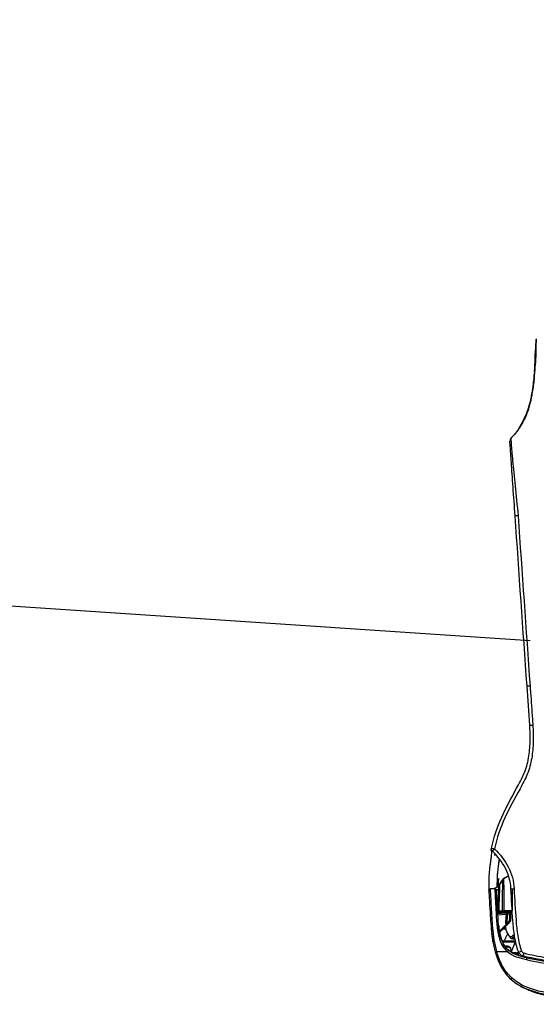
# Model space of a CAD drawing. Header units: millimetres. Extents: x -424979 to 718034, y -72486 to 344972.
# Tile 110 of 256: x 371482 to 371856, y 63253 to 63966. Entities that reach past the tile are written whole.
import ezdxf
from ezdxf.xclip import XClip

# ---------------------------------------------------------------- set-up
doc = ezdxf.new("R2010")
doc.units = ezdxf.units.MM
doc.header["$MEASUREMENT"] = 0
doc.header["$XCLIPFRAME"] = 0
doc.layers.add('0100_001_1_0_Nr_pióra__1', color=7, linetype='Continuous', lineweight=13)
doc.layers.add('IS_KLIM_urządzenia', color=3, linetype='Continuous')
doc.layers.add('Rysunki i obrazki', color=7, linetype='Continuous')
doc.layers.add('K_skropliny', color=7, linetype='SK', lineweight=30, true_color=0x008942)
doc.linetypes.add('SK', pattern='A,13.7,-5.08,["SK",Standard,S=2.54,R=0,X=-2,Y=-1.27],-5.08', length=23.86)
picture_1 = doc.add_image_def('image1.tif', size_in_pixel=(4960, 3508))

# ---------------------------------------------------------------- blocks, each defined once
blk = doc.blocks.new('Rysunek_1_1', base_point=(-285945.28, 74341.74))
at = {"layer": '0100_001_1_0_Nr_pióra__1', "color": 7, "lineweight": 13}
image = blk.add_image(picture_1, insert=(-264947.95, 89188.04), size_in_units=(41994.67, 29692.6), rotation=180, dxfattribs=at)
image.set_boundary_path([(-0.5, -0.5), (4959.5, 3507.5)])
blk = doc.blocks.new('G$CFEA986A8')
at = {"layer": 'IS_KLIM_urządzenia', "linetype": 'Continuous'}
for p, q in [((3.24, 36.01), (3.24, 36.02)), ((3.24, 36.02), (3.24, 36.01)), ((2.71, 28.23), (3.1, 35.54)), ((3.1, 35.54), (3.1, 35.54)), ((2.73, 27.62), (4.82, 27.62)), ((2.74, 28.23), (2.74, 28.23)), ((2.74, 27.41), (5, 27.61)), ((5.25, 27.13), (2.77, 26.91)), ((3.03, 28.23), (3.03, 28.23)), ((4.22, 28.23), (4.22, 28.23)), ((4.55, 28.23), (4.55, 28.23)), ((3.18, 21.95), (5.57, 24.34)), ((5.93, 24.34), (3.22, 21.63)), ((5.57, 24.34), (5.44, 24.33)), ((5.57, 24.34), (5.85, 24.61)), ((5.93, 24.34), (5.57, 24.34)), ((6.02, 24.44), (5.93, 24.34))]:
    blk.add_line(p, q, dxfattribs=at)
at = {"layer": 'IS_KLIM_urządzenia', "linetype": 'Continuous', "extrusion": (0, 0, -1)}
for centre, radius, start, end in [((-1.84, 46.94), 1, 314.7826, 11.7219), ((-0.53, 34.35), 0.5, 357.2068, 90), ((-1.83, 34.35), 0.5, 90, 177.181)]:
    blk.add_arc(centre, radius, start, end, dxfattribs=at)
at = {"layer": 'IS_KLIM_urządzenia', "linetype": 'Continuous', "extrusion": (-1.54693e-05, -6.12303e-17, -1)}
blk.add_arc((-3.24, 28.23, -0.01), 0.498, 270, 359.4983, dxfattribs=at)
at = {"layer": 'IS_KLIM_urządzenia', "linetype": 'Continuous'}
blk.add_arc((2.5, 23.81), 0.5, 5.1428, 5.6972, dxfattribs=at)
for centre, major_axis, ratio, start_param, end_param in [((13.38, 84.28), (0.998, 0.07), 0.023762, 3.141593, 4.646623), ((1.84, 46.94), (0.979, -0.203), 0.056856, 3.141593, 4.651384), ((1.84, 46.94), (0.704, 0.71), 0.020204, 1.651706, 3.141593), ((7.71, 34.94), (-0.999, -0.049), 0.051256, 0, 1.514472), ((7.71, 34.9), (-0.999, -0.047), 0.051373, 0, 1.514578), ((3.38, 28.23), (0, -0.498), 0.705765, 4.721116, 6.283185), ((3.96, 27.4), (0.499, -0.033), 0.703948, 0.778487, 1.449237), ((2.49, 23.87), (-0.498, -0.042), 0.40242, 3.141593, 4.712356), ((2.5, 23.81), (-0.498, -0.05), 0.399009, 3.140125, 4.706849), ((2.5, 23.81), (-0.498, -0.045), 0.399039, 3.141593, 4.710711), ((5.85, 24.61), (-0.177, 0.177), 0.009872, 3.141593, 4.709921), ((6.36, 25.91), (0.25, 0.009), 0.004928, 6.283059, 7.845078), ((1.28, 22.79), (0.498, 0.048), 0.655613, 3.140676, 4.596546), ((7.76, 20.85), (-0.367, 0.34), 0.8822, 0.840111, 2.138766), ((8.04, 20.89), (0.282, 0.413), 0.898755, 2.160862, 3.167773), ((6.84, 20.48), (0.38, 0.325), 0.906204, 2.398026, 3.130887), ((7.44, 20.5), (-0.376, 0.33), 0.885836, 0.804441, 2.115185), ((2.45, 15.93), (0.482, 0.133), 0.040619, 3.141593, 4.662666), ((5.63, 15.93), (-0.326, -0.379), 0.006066, 1.506881, 3.141593), ((5.72, 17.3), (0, 0.2), 0.576627, 4.721116, 6.283185), ((6.49, 16.72), (0.192, 0.056), 0.184381, 5.301873, 6.283185), ((8.07, 15.3), (0, 0.2), 0.433029, 4.721116, 6.283185), ((8.86, 15.62), (0.19, -0.061), 0.210046, 2.527177, 3.153928), ((8.96, 15.32), (-0.191, 0.059), 0.212832, 4.135574, 5.657225), ((8.8, 14.85), (0.18, 0.087), 0.196125, 5.117147, 6.283185), ((9.97, 16.14), (-0.925, -0.381), 0.043497, 0, 1.508611), ((10.63, 15.55), (-0.263, -0.965), 0.021464, 4.784953, 6.283185), ((11.38, 13.51), (-0.117, -0.486), 0.019962, 3.141593, 4.771045), ((7.1, 7.87), (0.331, 0.375), 0.006851, 3.141593, 4.648558)]:
    blk.add_ellipse(centre, major_axis=major_axis, ratio=ratio, start_param=start_param, end_param=end_param, dxfattribs=at)
at = {"layer": 'IS_KLIM_urządzenia', "linetype": 'Continuous', "extrusion": (0, 0, -1)}
blk.add_ellipse((3.24, 28.23), major_axis=(0.352, -0.352), ratio=0.999998, start_param=0.785397, end_param=2.347467, dxfattribs=at)
at = {"layer": 'IS_KLIM_urządzenia', "linetype": 'Continuous'}
for points, knots in [([(14.21, 200.54), (14.17, 199.53), (14.12, 197.84), (14.05, 195.45), (13.98, 193.38), (13.88, 191.32), (13.68, 188.56), (13.37, 185.89), (13.01, 183.93), (12.88, 183.33)], [0, 0, 0, 0, 0.174844, 0.294563, 0.414282, 0.534001, 0.653719, 0.893157, 1, 1, 1, 1]), ([(14.29, 200.81), (14.28, 199.72), (14.24, 198.12), (14.2, 196.18), (14.17, 195.22), (14.15, 194.58), (14.11, 194.03), (14.06, 193.38), (13.96, 192.48), (13.91, 191.88), (13.89, 191.63)], [0, 0, 0, 0, 0.261726, 0.374815, 0.426057, 0.47543, 0.525874, 0.58018, 0.704159, 1, 1, 1, 1]), ([(14.21, 200.54), (14.21, 200.54), (14.21, 200.54), (14.21, 200.54), (14.24, 200.54), (14.28, 200.54), (14.28, 200.54), (14.28, 200.54)], [0, 0, 0, 0, 0.184418, 0.184418, 0.99996, 0.99996, 1, 1, 1, 1]), ([(13.84, 190.86), (13.85, 191.05), (13.99, 193.24), (14.05, 195.43), (14.11, 197.43)], [0, 0, 0, 0, 0.087292, 1, 1, 1, 1]), ([(13.2, 185.01), (13.26, 185.37), (13.53, 187.14), (13.7, 188.92), (13.8, 190.33)], [0, 0, 0, 0, 0.205915, 1, 1, 1, 1]), ([(9.04, 173.7), (9.64, 174.6), (10.17, 175.55), (11.68, 178.7), (12.38, 180.96), (12.99, 183.86), (13.1, 184.44), (13.2, 185.01)], [0, 0, 0, 0, 0.27031, 0.27031, 0.856348, 0.856348, 1, 1, 1, 1]), ([(12.9, 183.43), (12.87, 183.23), (12.78, 182.78), (12.61, 181.92), (12.45, 181.22), (12.25, 180.45), (11.92, 179.33), (11.37, 177.81), (10.52, 175.99), (9.02, 173.44), (7.61, 171.66), (6.52, 170.55)], [0, 0, 0, 0, 0.131561, 0.187092, 0.238012, 0.287017, 0.336427, 0.442316, 0.562752, 0.698039, 1, 1, 1, 1]), ([(7.97, 147.33), (7.76, 150.33), (7.55, 153.27), (7.16, 158.8), (6.99, 161.31), (6.7, 165.47), (6.58, 167.12), (6.43, 169.36), (6.39, 169.93), (6.39, 169.93)], [0, 0, 0, 0, 0.25, 0.25, 0.5, 0.5, 0.75, 0.75, 1, 1, 1, 1]), ([(6.65, 170.69), (6.65, 170.69), (6.7, 170.09), (6.87, 167.77), (7, 166.06), (7.4, 161.8), (7.67, 159.23), (8.26, 153.53), (8.57, 150.5), (8.86, 147.39)], [0, 0, 0, 0, 0.25, 0.25, 0.5, 0.5, 0.75, 0.75, 1, 1, 1, 1]), ([(8.86, 147.39), (8.75, 147.38), (8.64, 147.38), (8.43, 147.36), (8.34, 147.36), (8.18, 147.34), (8.12, 147.34), (8.03, 147.33), (8, 147.33), (7.97, 147.33), (7.97, 147.33), (7.97, 147.33)], [0, 0, 0, 0, 0.230435, 0.230435, 0.460869, 0.460869, 0.691304, 0.691304, 0.881057, 0.881057, 1, 1, 1, 1]), ([(8.86, 147.39), (8.86, 147.39), (8.86, 147.39), (8.86, 147.39), (8.86, 147.39), (8.86, 147.39)], [0, 0, 0, 0, 0.629495, 0.629495, 1, 1, 1, 1]), ([(12.48, 96.01), (12.48, 96.01), (12.48, 96.01), (12.53, 95.35), (12.58, 94.68), (12.81, 91.36), (13, 88.7), (13.23, 85.45), (13.27, 84.85), (13.31, 84.26)], [0, 0, 0, 0, 0.000005, 0.000005, 0.169628, 0.169628, 0.84812, 0.84812, 1, 1, 1, 1]), ([(0.86, 47.14), (2.21, 53.63), (5.22, 59.45), (9.22, 66.61), (10.01, 68.05), (11.28, 71.07), (11.73, 72.68), (12.3, 75.96), (12.44, 77.6), (12.52, 80.9), (12.49, 82.59), (12.38, 84.21)], [0, 0, 0, 0, 0.5, 0.5, 0.625, 0.625, 0.75, 0.75, 0.875, 0.875, 1, 1, 1, 1]), ([(13.31, 84.26), (13.43, 82.58), (13.45, 80.92), (13.38, 77.59), (13.25, 75.94), (12.69, 72.64), (12.26, 71.01), (11.03, 67.94), (10.25, 66.49), (7.83, 62.15), (6.23, 59.26), (3.53, 53.27), (2.44, 50.17), (1.77, 46.9)], [0, 0, 0, 0, 0.125, 0.125, 0.25, 0.25, 0.375, 0.375, 0.5, 0.5, 0.75, 0.75, 1, 1, 1, 1]), ([(0.79, 46.38), (0.81, 46.35), (0.83, 46.15), (0.82, 45.56), (0.75, 44.68), (0.59, 43.52), (0.41, 42.19), (0.23, 40.79), (0.06, 38.91), (-0.02, 36.7), (0.03, 34.49), (0.09, 33.16), (0.12, 32.58)], [0, 0, 0, 0, 0.12885, 0.245282, 0.335122, 0.40726, 0.471799, 0.536509, 0.604482, 0.745543, 0.884733, 1, 1, 1, 1]), ([(6.71, 34.89), (6.66, 35.97), (6.51, 37.05), (5.93, 39.13), (5.52, 40.14), (4.02, 42.98), (2.67, 44.7), (1.13, 46.23)], [0, 0, 0, 0, 0.25, 0.25, 0.5, 0.5, 1, 1, 1, 1]), ([(1.77, 46.9), (3.4, 45.28), (4.82, 43.46), (6.4, 40.45), (6.84, 39.38), (7.45, 37.17), (7.6, 36.03), (7.65, 34.88)], [0, 0, 0, 0, 0.5, 0.5, 0.75, 0.75, 1, 1, 1, 1]), ([(3.15, 43.79), (3.12, 43.57), (3.04, 42.96), (2.88, 41.81), (2.7, 40.4), (2.54, 38.56), (2.49, 36.85), (2.5, 35.65), (2.51, 35.23)], [0, 0, 0, 0, 0.089993, 0.237107, 0.37975, 0.527052, 0.833503, 1, 1, 1, 1]), ([(3.13, 43.63), (3.06, 43.24), (2.83, 41.75), (2.67, 40.26), (2.59, 39.15)], [0, 0, 0, 0, 0.261547, 1, 1, 1, 1]), ([(3.01, 37.92), (3, 37.79), (2.99, 37.66), (2.97, 37.49), (2.97, 37.46), (2.96, 37.42)], [0, 0, 0, 0, 0.794972, 0.794972, 1, 1, 1, 1]), ([(3.24, 36.01), (3.24, 35.99), (3.25, 35.75), (3.24, 34.97), (3.24, 34.63), (3.22, 33.9), (3.2, 33.49), (3.13, 31.47), (3.07, 29.85), (3.01, 28.23)], [0, 0, 0, 0, 0.25, 0.25, 0.375, 0.375, 0.5, 0.5, 1, 1, 1, 1]), ([(3.25, 36.01), (3.24, 36), (3.2, 35.94), (3.15, 35.84), (3.12, 35.72), (3.11, 35.65), (3.1, 35.62), (3.1, 35.62), (3.1, 35.62), (3.1, 35.62), (3.1, 35.61), (3.18, 36.23), (3.09, 35.5), (3.1, 35.58), (3.1, 35.58)], [0, 0, 0, 0, 0.004098, 0.020773, 0.033488, 0.040418, 0.042471, 0.042689, 0.042703, 0.042705, 0.042705, 0.045311, 0.81751, 1, 1, 1, 1]), ([(3.24, 36.01), (3.49, 36.42), (3.74, 36.82), (4.08, 37.39), (4.18, 37.55), (4.28, 37.72)], [0, 0, 0, 0, 0.711043, 0.711043, 1, 1, 1, 1]), ([(3.24, 36.01), (3.5, 36.43), (3.75, 36.85), (4.1, 37.41), (4.19, 37.57), (4.28, 37.72)], [0, 0, 0, 0, 0.731926, 0.731926, 1, 1, 1, 1]), ([(4.29, 37.71), (3.97, 37.19), (3.65, 36.67), (3.3, 36.1), (3.27, 36.06), (3.24, 36.01)], [0, 0, 0, 0, 0.917621, 0.917621, 1, 1, 1, 1]), ([(3.24, 36.01), (3.24, 36.01), (3.24, 36.01), (3.24, 36.01), (3.24, 36.01), (3.24, 36.01)], [0, 0, 0, 0, 0.266653, 0.266653, 1, 1, 1, 1]), ([(3.24, 36.01), (3.24, 36.01), (3.24, 36.01), (3.24, 36.01), (3.24, 36.01), (3.24, 36.01), (3.24, 36.01), (3.24, 36.01)], [0, 0, 0, 0, 0.156997, 0.156997, 0.784985, 0.784985, 1, 1, 1, 1]), ([(4.2, 28.23), (4.2, 29.24), (4.2, 30.24), (4.21, 32.24), (4.2, 33.27), (4.22, 35.2), (4.25, 36.11), (4.29, 37.36), (4.3, 37.7), (4.29, 37.71)], [0, 0, 0, 0, 0.25, 0.25, 0.5, 0.5, 0.75, 0.75, 1, 1, 1, 1]), ([(4.28, 37.72), (4.28, 37.72), (4.28, 37.72), (4.28, 37.72), (4.28, 37.72), (4.28, 37.72)], [0, 0, 0, 0, 0.500001, 0.500001, 1, 1, 1, 1]), ([(4.45, 37.88), (4.45, 37.88), (4.43, 37.87), (4.42, 37.86), (4.4, 37.84), (4.37, 37.82), (4.35, 37.8), (4.32, 37.76), (4.29, 37.72), (4.29, 37.72)], [0, 0, 0, 0, 0.029241, 0.088276, 0.151647, 0.25725, 0.525964, 0.992323, 1, 1, 1, 1]), ([(4.44, 37.88), (4.44, 37.88), (4.44, 37.88), (4.44, 37.88), (4.44, 37.88), (4.44, 37.88)], [0, 0, 0, 0, 0.593674, 0.593674, 1, 1, 1, 1]), ([(4.44, 37.87), (4.45, 37.85), (4.46, 37.53), (4.52, 36.29), (4.55, 35.36), (4.57, 33.39), (4.56, 32.34), (4.56, 30.29), (4.55, 29.26), (4.55, 28.23)], [0, 0, 0, 0, 0.25, 0.25, 0.5, 0.5, 0.75, 0.75, 1, 1, 1, 1]), ([(0.03, 34.32), (0.03, 34.32), (0.05, 33.82), (0.16, 31.93), (0.24, 30.52), (0.46, 27.06), (0.57, 24.97), (1, 20.5), (1.33, 18.12), (1.97, 15.8)], [0, 0, 0, 0, 0.25, 0.25, 0.5, 0.5, 0.75, 0.75, 1, 1, 1, 1]), ([(2.43, 15.91), (1.79, 18.29), (1.47, 20.73), (1.05, 25.3), (0.94, 27.43), (0.73, 30.97), (0.65, 32.4), (0.55, 34.34), (0.52, 34.85), (0.53, 34.85)], [0, 0, 0, 0, 0.25, 0.25, 0.5, 0.5, 0.75, 0.75, 1, 1, 1, 1]), ([(3.08, 35.41), (2.6, 35.32), (2.12, 35.16), (1.64, 34.89), (1.62, 34.88), (1.59, 34.86)], [0, 0, 0, 0, 0.948448, 0.948448, 1, 1, 1, 1]), ([(1.83, 34.85), (1.83, 34.85), (1.87, 33.81), (2.08, 30.02), (2.21, 27.26), (2.47, 24.07)], [0, 0, 0, 0, 0.5, 0.5, 1, 1, 1, 1]), ([(2.99, 23.91), (2.73, 26.99), (2.59, 29.69), (2.38, 33.37), (2.33, 34.37), (2.33, 34.37)], [0, 0, 0, 0, 0.500106, 0.500106, 1, 1, 1, 1]), ([(2.71, 28.23), (2.79, 29.71), (2.87, 31.19), (2.97, 33.03), (2.98, 33.41), (3.02, 34.12), (3.04, 34.46), (3.08, 35.26), (3.1, 35.51), (3.1, 35.54)], [0, 0, 0, 0, 0.5, 0.5, 0.625, 0.625, 0.75, 0.75, 1, 1, 1, 1]), ([(3.1, 35.54), (3.1, 35.58), (3.1, 35.55), (3.1, 35.54), (3.1, 35.54), (3.1, 35.54)], [0, 0, 0, 0, 0.5, 0.5, 1, 1, 1, 1]), ([(3.1, 35.54), (3.1, 35.54), (3.1, 35.54), (3.1, 35.54), (3.1, 35.54), (3.1, 35.54)], [0, 0, 0, 0, 0.501823, 0.501823, 1, 1, 1, 1]), ([(3.1, 35.54), (3.1, 35.54), (3.1, 35.54), (3.1, 35.54), (3.1, 35.54), (3.1, 35.54)], [0, 0, 0, 0, 0.497529, 0.497529, 1, 1, 1, 1]), ([(6.71, 34.85), (6.71, 34.85), (6.71, 34.85), (6.71, 34.86), (6.71, 34.88), (6.71, 34.89)], [0, 0, 0, 0, 0.001471, 0.001471, 1, 1, 1, 1]), ([(9.05, 15.75), (8.42, 17.27), (8.08, 18.84), (7.57, 22), (7.42, 23.6), (7.06, 28.42), (6.86, 31.65), (6.71, 34.85)], [0, 0, 0, 0, 0.25, 0.25, 0.5, 0.5, 1, 1, 1, 1]), ([(7.11, 34.81), (7.11, 34.78), (7.11, 34.74), (7.11, 33.65), (7.11, 32.55), (7.11, 30.39), (7.11, 29.31), (7.11, 28.23)], [0, 0, 0, 0, 0.017199, 0.017199, 0.508599, 0.508599, 1, 1, 1, 1]), ([(7.65, 34.88), (7.65, 34.88), (7.65, 34.88), (7.65, 34.87), (7.66, 34.86), (7.66, 34.84)], [0, 0, 0, 0, 0.001414, 0.001414, 1, 1, 1, 1]), ([(7.66, 34.84), (7.81, 31.68), (8, 28.52), (8.36, 23.79), (8.5, 22.21), (8.99, 19.1), (9.32, 17.56), (9.93, 16.07)], [0, 0, 0, 0, 0.5, 0.5, 0.75, 0.75, 1, 1, 1, 1]), ([(0.12, 32.67), (0.12, 32.66), (0.12, 32.66), (0.12, 32.65), (0.12, 32.65), (0.12, 32.64), (0.12, 32.64), (0.12, 32.64)], [0, 0, 0, 0, 0.491862, 0.491862, 0.745898, 0.745898, 1, 1, 1, 1]), ([(2.71, 28.23), (2.71, 28.23), (2.73, 28.23), (2.81, 28.23), (2.86, 28.23), (2.96, 28.23), (2.98, 28.23), (3.01, 28.23)], [0, 0, 0, 0, 0.429968, 0.429968, 0.860069, 0.860069, 1, 1, 1, 1]), ([(2.74, 28.23), (2.74, 28.23), (2.75, 28.23), (2.8, 28.23), (2.84, 28.23), (2.94, 28.23), (2.98, 28.23), (3.03, 28.23)], [0, 0, 0, 0, 0.311909, 0.311909, 0.74389, 0.74389, 1, 1, 1, 1]), ([(3.38, 27.74), (3.34, 27.74), (3.31, 27.74), (3.27, 27.74), (3.25, 27.74), (3.24, 27.74), (3.24, 27.74), (3.24, 27.74)], [0, 0, 0, 0, 0.429844, 0.429844, 0.859217, 0.859217, 1, 1, 1, 1]), ([(4.56, 27.74), (4.44, 27.74), (4.31, 27.74), (4.06, 27.74), (3.93, 27.74), (3.66, 27.74), (3.52, 27.74), (3.38, 27.74)], [0, 0, 0, 0, 0.316882, 0.316882, 0.640659, 0.640659, 1, 1, 1, 1]), ([(4.2, 28.23), (4.24, 28.23), (4.29, 28.23), (4.39, 28.23), (4.44, 28.23), (4.52, 28.23), (4.53, 28.23), (4.55, 28.23)], [0, 0, 0, 0, 0.437327, 0.437327, 0.874715, 0.874715, 1, 1, 1, 1]), ([(4.56, 27.74), (4.51, 27.74), (4.42, 27.76), (4.31, 27.88), (4.24, 28.04), (4.23, 28.17), (4.22, 28.23)], [0, 0, 0, 0, 0.28901, 0.499661, 0.756628, 1, 1, 1, 1]), ([(4.22, 28.23), (4.27, 28.23), (4.37, 28.23), (4.49, 28.23), (4.55, 28.23)], [0, 0, 0, 0, 0.500276, 1, 1, 1, 1]), ([(4.56, 27.74), (4.56, 27.74), (4.56, 27.74), (4.56, 27.75), (4.56, 27.76), (4.56, 27.78), (4.56, 27.8), (4.55, 27.84), (4.55, 27.86), (4.55, 27.9), (4.55, 27.93), (4.55, 27.98), (4.55, 28.01), (4.55, 28.1), (4.55, 28.16), (4.55, 28.23)], [0, 0, 0, 0, 0.125, 0.125, 0.25, 0.25, 0.375, 0.375, 0.5, 0.5, 0.625, 0.625, 0.75, 0.75, 1, 1, 1, 1]), ([(4.55, 28.23), (4.95, 28.23), (5.36, 28.23), (5.99, 28.23), (6.21, 28.23), (6.62, 28.23), (6.8, 28.23), (7.03, 28.23), (7.07, 28.23), (7.11, 28.23)], [0, 0, 0, 0, 0.474817, 0.474817, 0.737386, 0.737386, 0.953021, 0.953021, 1, 1, 1, 1]), ([(7.11, 28.23), (6.67, 28.23), (6.22, 28.23), (5.37, 28.23), (4.96, 28.23), (4.55, 28.23)], [0, 0, 0, 0, 0.51841, 0.51841, 1, 1, 1, 1]), ([(7.11, 27.74), (7.03, 27.74), (6.94, 27.74), (6.49, 27.74), (6.13, 27.74), (5.36, 27.74), (4.96, 27.74), (4.56, 27.74)], [0, 0, 0, 0, 0.097737, 0.097737, 0.528149, 0.528149, 1, 1, 1, 1]), ([(5, 27.61), (5.04, 27.61), (5.07, 27.6), (5.13, 27.56), (5.16, 27.53), (5.21, 27.45), (5.22, 27.41), (5.24, 27.31), (5.25, 27.26), (5.25, 27.18), (5.25, 27.15), (5.25, 27.13)], [0, 0, 0, 0, 0.247479, 0.247479, 0.496795, 0.496795, 0.717384, 0.717384, 0.907765, 0.907765, 1, 1, 1, 1]), ([(5.22, 24.33), (5.23, 24.5), (5.24, 24.66), (5.29, 25.49), (5.34, 26.16), (5.4, 27.13), (5.42, 27.43), (5.44, 27.74)], [0, 0, 0, 0, 0.146562, 0.146562, 0.73281, 0.73281, 1, 1, 1, 1]), ([(5.66, 27.74), (5.61, 26.91), (5.55, 26.08), (5.48, 24.95), (5.46, 24.64), (5.44, 24.33)], [0, 0, 0, 0, 0.72849, 0.72849, 1, 1, 1, 1]), ([(6.36, 25.91), (6.35, 26.08), (6.35, 26.24), (6.33, 26.85), (6.31, 27.29), (6.3, 27.74)], [0, 0, 0, 0, 0.274035, 0.274035, 1, 1, 1, 1]), ([(6.54, 27.74), (6.55, 27.64), (6.55, 27.54), (6.57, 26.93), (6.59, 26.42), (6.61, 25.92)], [0, 0, 0, 0, 0.164291, 0.164291, 1, 1, 1, 1]), ([(2.48, 24.01), (2.6, 22.61), (2.81, 21.15), (3.72, 18.3), (4.46, 16.92), (5.61, 15.91)], [0, 0, 0, 0, 0.5, 0.5, 1, 1, 1, 1]), ([(2.99, 23.85), (3, 23.81), (3, 23.77), (3.01, 23.64), (3.02, 23.54), (3.05, 23.29), (3.07, 23.13), (3.12, 22.73), (3.15, 22.48), (3.24, 21.89), (3.31, 21.55), (3.54, 20.47), (3.75, 19.74), (4.26, 18.52), (4.52, 18.02), (4.84, 17.55)], [0, 0, 0, 0, 0.01825, 0.01825, 0.060304, 0.060304, 0.132525, 0.132525, 0.246095, 0.246095, 0.402611, 0.402611, 0.74532, 0.74532, 1, 1, 1, 1]), ([(5.96, 16.31), (4.87, 17.25), (4.17, 18.54), (3.31, 21.19), (3.11, 22.55), (2.99, 23.85)], [0, 0, 0, 0, 0.5, 0.5, 1, 1, 1, 1]), ([(5.22, 24.33), (5.2, 24.33), (5.19, 24.33), (5.14, 24.33), (5.1, 24.33), (5.07, 24.33)], [0, 0, 0, 0, 0.325415, 0.325415, 1, 1, 1, 1]), ([(5.44, 24.33), (5.41, 24.33), (5.38, 24.33), (5.33, 24.33), (5.3, 24.33), (5.26, 24.33), (5.24, 24.33), (5.22, 24.33), (5.22, 24.33), (5.22, 24.33)], [0, 0, 0, 0, 0.315815, 0.315815, 0.631664, 0.631664, 0.946964, 0.946964, 1, 1, 1, 1]), ([(5.85, 24.61), (5.99, 24.75), (6.1, 24.92), (6.27, 25.27), (6.33, 25.46), (6.36, 25.74), (6.36, 25.83), (6.36, 25.91)], [0, 0, 0, 0, 0.410681, 0.410681, 0.822529, 0.822529, 1, 1, 1, 1]), ([(6.61, 25.92), (6.61, 25.82), (6.61, 25.72), (6.57, 25.4), (6.51, 25.18), (6.33, 24.81), (6.22, 24.65), (6.07, 24.48), (6.05, 24.46), (6.02, 24.44)], [0, 0, 0, 0, 0.177731, 0.177731, 0.59018, 0.59018, 0.940555, 0.940555, 1, 1, 1, 1]), ([(0.78, 22.75), (0.79, 22.7), (0.79, 22.67), (0.8, 22.61), (0.8, 22.59), (0.8, 22.57), (0.8, 22.57), (0.8, 22.59), (0.8, 22.6), (0.8, 22.61)], [0, 0, 0, 0, 0.272721, 0.272721, 0.545029, 0.545029, 0.816327, 0.816327, 1, 1, 1, 1]), ([(0.8, 22.62), (0.8, 22.61), (0.8, 22.58), (0.8, 22.58), (0.8, 22.57), (0.8, 22.56), (0.8, 22.55), (0.81, 22.53), (0.82, 22.47), (0.86, 22.37), (0.95, 22.25), (1.09, 22.16), (1.21, 22.12), (1.28, 22.13), (1.28, 22.13)], [0, 0, 0, 0, 0.067693, 0.176783, 0.191923, 0.20101, 0.210642, 0.23464, 0.289457, 0.395964, 0.591763, 0.776207, 0.974695, 1, 1, 1, 1]), ([(5.76, 21.33), (5.6, 21.04), (5.45, 20.74), (5.04, 19.97), (4.79, 19.48), (4.54, 19)], [0, 0, 0, 0, 0.379029, 0.379029, 1, 1, 1, 1]), ([(5.3, 22.33), (5.24, 22.47), (5.2, 22.67), (5.14, 23.06), (5.12, 23.23), (5.11, 23.41)], [0, 0, 0, 0, 0.624288, 0.624288, 1, 1, 1, 1]), ([(7.29, 20.84), (7.3, 20.84), (7.3, 20.85), (7.35, 20.89), (7.4, 20.91), (7.49, 20.91), (7.53, 20.9), (7.57, 20.87)], [0, 0, 0, 0, 0.062565, 0.062565, 0.548357, 0.548357, 1, 1, 1, 1]), ([(7.95, 19), (7.84, 19), (7.73, 19), (7.18, 19), (6.75, 19), (6.13, 19), (5.95, 19), (5.2, 19), (4.63, 19), (4.07, 19)], [0, 0, 0, 0, 0.084494, 0.084494, 0.422472, 0.422472, 0.560579, 0.560579, 1, 1, 1, 1]), ([(4.15, 18.8), (4.53, 18.8), (4.9, 18.8), (5.72, 18.8), (6.16, 18.8), (6.86, 18.8), (7.12, 18.8), (7.57, 18.8), (7.77, 18.8), (7.97, 18.8)], [0, 0, 0, 0, 0.296997, 0.296997, 0.640532, 0.640532, 0.845161, 0.845161, 1, 1, 1, 1]), ([(6.97, 20.49), (6.88, 20.38), (6.78, 20.33), (6.57, 20.3), (6.46, 20.36), (6.36, 20.47)], [0, 0, 0, 0, 0.456839, 0.456839, 1, 1, 1, 1]), ([(7.97, 18.8), (7.8, 18.37), (7.62, 17.93), (7.27, 17.03), (7.09, 16.55), (6.91, 16.08)], [0, 0, 0, 0, 0.478968, 0.478968, 1, 1, 1, 1]), ([(7.06, 19.82), (7.08, 19.82), (7.09, 19.82), (7.2, 19.84), (7.3, 19.92), (7.39, 20.05)], [0, 0, 0, 0, 0.174867, 0.174867, 1, 1, 1, 1]), ([(7.91, 20), (7.87, 20.01), (7.82, 20.01), (7.65, 20.02), (7.52, 20.03), (7.39, 20.05)], [0, 0, 0, 0, 0.263267, 0.263267, 1, 1, 1, 1]), ([(1.97, 15.8), (2.4, 14.23), (2.97, 12.73), (4.54, 9.9), (5.54, 8.58), (6.77, 7.49)], [0, 0, 0, 0, 0.5, 0.5, 1, 1, 1, 1]), ([(7.08, 7.84), (5.89, 8.89), (4.93, 10.17), (3.41, 12.92), (2.85, 14.38), (2.43, 15.91)], [0, 0, 0, 0, 0.5, 0.5, 1, 1, 1, 1]), ([(2.43, 15.91), (3.38, 15.91), (4.33, 15.91), (5.39, 15.91), (5.5, 15.91), (5.61, 15.91)], [0, 0, 0, 0, 0.894615, 0.894615, 1, 1, 1, 1]), ([(5.72, 17.5), (5.61, 17.5), (5.5, 17.5), (5.23, 17.5), (5.05, 17.5), (4.88, 17.5)], [0, 0, 0, 0, 0.390013, 0.390013, 1, 1, 1, 1]), ([(5.03, 17.3), (5.22, 17.3), (5.41, 17.3), (5.68, 17.3), (5.76, 17.3), (5.84, 17.3)], [0, 0, 0, 0, 0.696556, 0.696556, 1, 1, 1, 1]), ([(6.68, 16.78), (6.65, 16.88), (6.61, 16.98), (6.49, 17.14), (6.42, 17.22), (6.27, 17.35), (6.17, 17.4), (5.96, 17.48), (5.84, 17.5), (5.72, 17.5)], [0, 0, 0, 0, 0.230955, 0.230955, 0.455697, 0.455697, 0.706422, 0.706422, 1, 1, 1, 1]), ([(5.84, 17.3), (5.93, 17.3), (6.03, 17.28), (6.2, 17.22), (6.27, 17.18), (6.4, 17.08), (6.45, 17.02), (6.54, 16.88), (6.58, 16.81), (6.61, 16.72)], [0, 0, 0, 0, 0.299295, 0.299295, 0.552236, 0.552236, 0.775182, 0.775182, 1, 1, 1, 1]), ([(8.07, 15.5), (7.95, 15.5), (7.83, 15.5), (7.52, 15.5), (7.32, 15.5), (7.13, 15.5)], [0, 0, 0, 0, 0.379834, 0.379834, 1, 1, 1, 1]), ([(8.98, 14.93), (8.93, 15.03), (8.86, 15.13), (8.71, 15.28), (8.62, 15.34), (8.42, 15.44), (8.31, 15.48), (8.16, 15.5), (8.12, 15.5), (8.07, 15.5)], [0, 0, 0, 0, 0.291856, 0.291856, 0.579131, 0.579131, 0.886367, 0.886367, 1, 1, 1, 1]), ([(8.16, 15.3), (8.19, 15.3), (8.23, 15.3), (8.35, 15.28), (8.44, 15.26), (8.6, 15.18), (8.67, 15.13), (8.79, 15), (8.84, 14.93), (8.88, 14.85)], [0, 0, 0, 0, 0.114875, 0.114875, 0.424433, 0.424433, 0.71152, 0.71152, 1, 1, 1, 1]), ([(8.98, 14.93), (9.03, 14.82), (9.09, 14.7), (9.17, 14.55), (9.19, 14.51), (9.21, 14.48)], [0, 0, 0, 0, 0.758703, 0.758703, 1, 1, 1, 1]), ([(10.37, 14.59), (10.22, 14.63), (10.07, 14.69), (9.73, 14.88), (9.55, 15.02), (9.25, 15.35), (9.13, 15.55), (9.05, 15.75)], [0, 0, 0, 0, 0.262451, 0.262451, 0.631307, 0.631307, 1, 1, 1, 1]), ([(9.93, 16.07), (9.97, 15.97), (10.03, 15.87), (10.18, 15.7), (10.27, 15.63), (10.44, 15.54), (10.52, 15.51), (10.59, 15.49)], [0, 0, 0, 0, 0.368676, 0.368676, 0.737518, 0.737518, 1, 1, 1, 1]), ([(10.59, 15.49), (12.85, 14.87), (15.14, 14.47), (19.73, 13.76), (22.04, 13.48), (28.97, 12.72), (33.62, 12.36), (38.26, 12.08)], [0, 0, 0, 0, 0.25, 0.25, 0.5, 0.5, 1, 1, 1, 1]), ([(38.2, 11.15), (33.53, 11.44), (28.86, 11.8), (21.88, 12.56), (19.56, 12.85), (14.94, 13.56), (12.64, 13.97), (10.37, 14.59)], [0, 0, 0, 0, 0.5, 0.5, 0.75, 0.75, 1, 1, 1, 1]), ([(11.36, 13.48), (14.22, 12.79), (17.12, 12.35), (22.95, 11.58), (25.87, 11.28), (31.72, 10.75), (34.65, 10.54), (39.05, 10.26), (40.52, 10.18), (43.45, 10.02), (44.92, 9.92), (46.39, 9.92)], [0, 0, 0, 0, 0.25, 0.25, 0.5, 0.5, 0.75, 0.75, 0.875, 0.875, 1, 1, 1, 1]), ([(46.39, 10.44), (44.92, 10.44), (43.46, 10.55), (40.54, 10.7), (39.08, 10.78), (34.7, 11.06), (31.78, 11.28), (25.95, 11.8), (23.04, 12.1), (17.23, 12.87), (14.34, 13.31), (11.49, 13.99)], [0, 0, 0, 0, 0.125, 0.125, 0.25, 0.25, 0.5, 0.5, 0.75, 0.75, 1, 1, 1, 1]), ([(6.77, 7.49), (9.32, 5.24), (12.68, 4), (19.31, 2.6), (22.71, 2.33), (32.91, 1.87), (39.73, 1.99), (46.54, 1.99)], [0, 0, 0, 0, 0.25, 0.25, 0.5, 0.5, 1, 1, 1, 1]), ([(46.54, 2.46), (39.78, 2.46), (33.03, 2.35), (22.91, 2.79), (19.53, 3.05), (12.95, 4.41), (9.66, 5.57), (7.08, 7.84)], [0, 0, 0, 0, 0.5, 0.5, 0.75, 0.75, 1, 1, 1, 1]), ([(9.37, 5.63), (9.49, 5.56), (10.61, 4.91), (13.28, 3.72), (17.38, 2.59), (21.48, 1.87), (25.45, 1.39), (29.2, 1.06), (32.75, 0.83), (36.39, 0.63), (40.66, 0.43), (45.83, 0.23), (51.96, 0.05), (56.37, 0), (58.74, 0)], [0, 0, 0, 0, 0.008566, 0.076169, 0.171242, 0.259595, 0.342985, 0.421868, 0.488451, 0.555392, 0.638641, 0.74036, 0.860715, 1, 1, 1, 1])]:
    blk.add_open_spline(points, degree=3, knots=knots, dxfattribs=at)
for points, degree in [([(14.29, 200.54), (14.32, 200.54), (14.34, 200.54), (14.43, 200.54)], 3), ([(13.91, 192.08), (14.01, 193.86), (14.05, 195.65), (14.11, 197.43)], 3), ([(13.99, 193.69), (13.97, 193.3), (13.95, 192.92), (13.94, 192.54)], 3), ([(13.25, 185.33), (13.23, 185.23), (13.22, 185.12), (13.2, 185.01)], 3), ([(10.41, 176.07), (10.45, 176.13), (10.48, 176.2), (10.52, 176.27)], 3), ([(6.65, 170.69), (6.47, 170.49), (6.37, 170.21), (6.39, 169.93)], 3), ([(11.56, 95.97), (10.36, 113.09), (9.16, 130.21), (7.97, 147.33)], 3), ([(8.86, 147.39), (10.07, 130.27), (11.28, 113.14), (12.48, 96.01)], 3), ([(12.48, 96.01), (11.99, 95.98), (11.56, 95.96), (11.56, 95.97)], 3), ([(12.38, 84.21), (12.11, 88.13), (11.83, 92.05), (11.56, 95.97)], 3), ([(0.77, 46.44), (0.76, 46.55), (0.76, 46.66), (0.78, 46.77)], 3), ([(0.77, 46.67), (0.75, 46.58), (0.77, 46.46)], 2), ([(0.78, 46.71), (0.77, 46.67)], 1), ([(0.77, 46.44), (0.77, 46.45), (0.77, 46.46), (0.77, 46.46)], 3), ([(1.12, 46.25), (0.98, 46.27), (0.82, 46.34), (0.77, 46.44)], 3), ([(1.81, 44.89), (1.84, 45.06), (1.87, 45.24), (1.9, 45.41)], 3), ([(4.44, 37.88), (4.99, 38.23), (5.55, 38.58), (6.17, 38.76)], 3), ([(4.44, 37.88), (4.99, 38.23), (5.55, 38.58), (6.17, 38.76)], 3), ([(4.44, 37.88), (4.95, 38.2), (5.46, 38.52), (6, 38.7)], 3), ([(4.44, 37.87), (4.94, 38.19), (5.46, 38.51), (6, 38.7)], 3), ([(6, 38.7), (5.7, 38.6), (5.4, 38.45), (5.12, 38.29)], 3), ([(6, 38.7), (5.79, 38.63), (5.59, 38.54)], 2), ([(2.99, 35.39), (2.99, 36.07), (2.97, 36.75), (2.96, 37.42)], 3), ([(3.24, 36.01), (3.16, 35.87), (3.11, 35.71), (3.1, 35.54)], 3), ([(3.24, 36.01), (3.59, 36.58), (3.94, 37.15), (4.28, 37.72)], 3), ([(4.28, 37.71), (3.76, 36.86), (3.24, 36)], 2), ([(4.28, 37.72), (4.28, 37.72), (4.28, 37.72), (4.28, 37.72)], 3), ([(4.29, 37.71), (4.33, 37.78), (4.38, 37.83), (4.44, 37.87)], 3), ([(4.44, 37.88), (4.44, 37.88), (4.44, 37.88), (4.44, 37.88)], 3), ([(4.44, 37.88), (4.44, 37.88), (4.44, 37.88), (4.44, 37.88)], 3), ([(5.12, 38.29), (4.79, 38.1), (4.45, 37.88)], 2), ([(1.83, 34.85), (1.4, 34.85), (0.96, 34.85), (0.53, 34.85)], 3), ([(2.31, 34.46), (2.54, 34.58), (2.78, 34.68), (3.03, 34.75)], 3), ([(2.71, 28.23), (3.1, 35.54)], 1), ([(3.1, 35.54), (2.71, 28.23)], 1), ([(3.1, 35.54), (2.71, 28.23)], 1), ([(2.81, 35.36), (2.86, 35.45), (2.91, 35.54), (2.97, 35.63)], 3), ([(3.1, 35.58), (3.1, 35.58)], 1), ([(3.1, 35.54), (3.1, 35.54), (3.1, 35.54), (3.1, 35.54)], 3), ([(3.1, 35.54), (3.1, 35.54), (3.1, 35.54), (3.1, 35.54)], 3), ([(0.12, 32.64), (0.12, 32.62), (0.12, 32.59), (0.12, 32.57)], 3), ([(2.92, 32.14), (2.76, 32.15), (2.6, 32.16), (2.45, 32.17)], 3), ([(2.92, 32.12), (2.76, 32.13), (2.61, 32.14), (2.45, 32.14)], 3), ([(3.24, 27.74), (2.98, 27.74), (2.74, 27.97), (2.74, 28.23)], 3), ([(3.24, 27.74), (2.98, 27.74), (2.74, 27.97), (2.74, 28.23)], 3), ([(3.24, 27.74), (2.98, 27.74), (2.75, 27.97), (2.74, 28.23)], 3), ([(3.01, 28.23), (3.4, 28.23), (3.8, 28.23), (4.2, 28.23)], 3), ([(3.03, 28.23), (3.43, 28.23), (3.82, 28.23), (4.22, 28.23)], 3), ([(3.99, 27.75), (3.99, 27.7), (3.99, 27.66), (4, 27.62)], 3), ([(4.47, 27.59), (4.48, 27.65), (4.48, 27.71), (4.49, 27.76)], 3), ([(4.81, 27.59), (4.82, 27.64), (4.82, 27.69), (4.82, 27.74)], 3), ([(4.95, 27.74), (4.95, 27.69), (4.94, 27.65), (4.94, 27.6)], 3), ([(5.25, 27.13), (5.19, 26.2), (5.13, 25.26), (5.07, 24.33)], 3), ([(7.11, 28.23), (7.11, 28.23)], 1), ([(2.47, 24.07), (2.47, 24.05), (2.48, 24.03), (2.48, 24.01)], 3), ([(2.99, 23.86), (2.99, 23.91)], 1), ([(2.99, 23.88), (2.99, 23.89), (2.99, 23.9), (2.99, 23.91)], 3), ([(3.07, 23), (3.04, 23.3), (3.01, 23.6), (2.99, 23.91)], 3), ([(6.54, 25.37), (6.57, 25.4), (6.59, 25.42), (6.62, 25.45)], 3), ([(6.61, 25.92), (6.61, 25.77), (6.62, 25.61), (6.62, 25.46)], 3), ([(6.62, 25.45), (6.62, 25.61), (6.61, 25.76), (6.61, 25.92)], 3), ([(6.62, 25.46), (6.62, 25.46), (6.62, 25.46), (6.62, 25.46)], 3), ([(6.62, 25.45), (6.62, 25.46), (6.62, 25.46), (6.62, 25.46)], 3), ([(0.78, 22.75), (0.79, 22.65), (0.8, 22.62)], 2), ([(1.29, 18.88), (1.16, 19.65), (1.04, 20.45), (0.94, 21.27)], 3), ([(4.39, 22.8), (4.65, 22.8), (4.92, 22.8), (5.18, 22.8)], 3), ([(5.15, 23), (4.96, 23), (4.77, 23), (4.59, 23)], 3), ([(6.36, 20.47), (5.9, 21.01), (5.56, 21.63), (5.3, 22.33)], 3), ([(7.29, 20.84), (7.18, 20.72), (7.08, 20.61), (6.97, 20.49)], 3), ([(6.48, 20.17), (6.66, 19.86), (7.06, 19.84)], 2), ([(7.06, 19.82), (7.74, 19.77)], 1), ([(7.39, 20.05), (7.49, 20.16), (7.6, 20.28), (7.71, 20.39)], 3), ([(7.71, 20.39), (7.78, 20.39), (7.86, 20.39), (7.93, 20.38)], 3), ([(5.61, 15.91), (7.22, 14.52), (9.31, 13.97), (11.36, 13.48)], 3), ([(11.49, 13.99), (9.53, 14.46), (7.5, 14.98), (5.96, 16.31)], 3), ([(6.61, 16.72), (6.73, 16.31), (6.86, 15.9), (7.01, 15.5)], 3), ([(7.11, 15.5), (6.95, 15.92), (6.81, 16.34), (6.68, 16.78)], 3), ([(7.51, 15.3), (7.73, 15.3), (7.94, 15.3), (8.16, 15.3)], 3), ([(8.59, 15.34), (8.64, 15.45), (8.68, 15.57), (8.71, 15.69)], 3), ([(8.82, 15.39), (8.78, 15.49), (8.74, 15.59), (8.71, 15.69)], 3), ([(8.82, 15.39), (8.8, 15.33), (8.78, 15.28), (8.77, 15.22)], 3), ([(8.92, 15.74), (8.89, 15.63), (8.85, 15.51), (8.82, 15.39)], 3), ([(8.93, 14.96), (8.99, 15.07), (9.04, 15.2), (9.08, 15.32)], 3), ([(9.21, 14.47), (9.13, 14.63), (9.05, 14.78), (8.98, 14.93)], 3), ([(9.08, 15.32), (9.1, 15.4), (9.13, 15.48), (9.15, 15.55)], 3), ([(10.84, 14.47), (10.8, 14.33), (10.76, 14.19), (10.72, 14.05)], 3), ([(12.42, 14.09), (12.38, 13.95), (12.34, 13.81)], 2), ([(12.41, 13.79), (12.43, 13.89), (12.46, 13.98), (12.48, 14.08)], 3), ([(12.7, 14.03), (12.67, 13.94), (12.65, 13.84), (12.63, 13.74)], 3), ([(12.84, 13.7), (12.86, 13.8), (12.89, 13.89), (12.91, 13.99)], 3), ([(6.63, 7.62), (6.47, 7.76), (6.31, 7.91), (6.16, 8.07)], 3)]:
    blk.add_open_spline(points, degree=degree, dxfattribs=at)

msp = doc.modelspace()

# ---------------------------------------------------------------- linework, layer by layer
at = {"layer": 'K_skropliny', "ltscale": 0.5}
msp.add_lwpolyline([(371851.75, 63516.17), (365306.09, 63952.87)], dxfattribs=at)

# ---------------------------------------------------------------- block references
at = {"layer": 'IS_KLIM_urządzenia', "xscale": 2.4, "yscale": 2.4, "zscale": 2.4, "rotation": 360}
msp.add_blockref('G$CFEA986A8', (371821.69, 63253.01), dxfattribs=at)
at = {"layer": 'Rysunki i obrazki', "color": 151, "linetype": 'Continuous', "lineweight": 20, "true_color": 0x80c2ff}
ref = msp.add_blockref('Rysunek_1_1', (362616.02, 74341.74), dxfattribs=at)
XClip(ref).set_block_clipping_path([(-306942.6163847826, 59495.4358014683), (-264947.9497181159, 89188.0358014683)])

doc.saveas('drawing.dxf')
